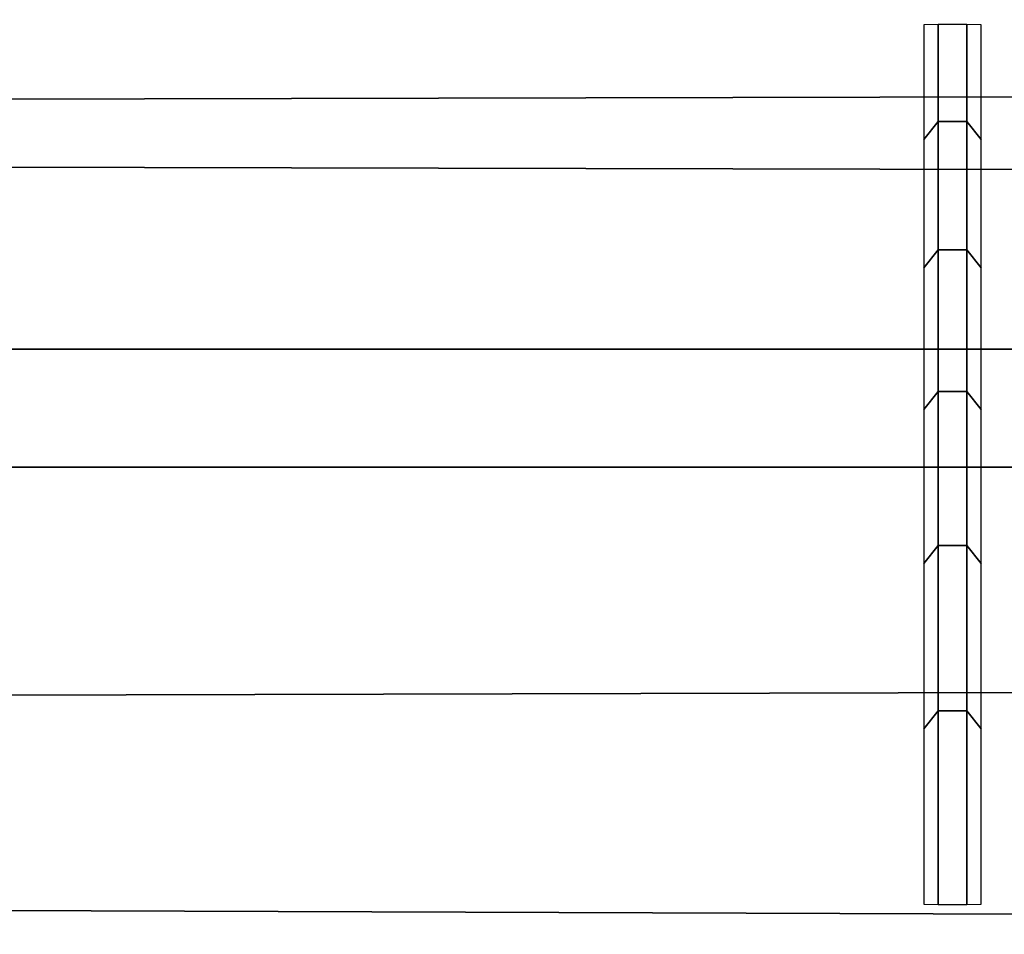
# Model space of a CAD drawing. Header units: inches. Extents: x 0 to 46, y -28.1 to 0.
# Tile 216 of 256: x 22.855 to 23.034, y -0.231 to -0.065. Entities that reach past the tile are written whole.
import ezdxf

# ---------------------------------------------------------------- set-up
doc = ezdxf.new("R2010")
doc.units = ezdxf.units.IN
doc.header["$LTSCALE"] = 0.03937
doc.header["$MEASUREMENT"] = 0
doc.layers.add('A-FURN-3-ST-BK', color=151, linetype='Continuous')
doc.layers.add('A-FURN-3-STITCH', color=15, linetype='Continuous')

msp = doc.modelspace()

# ---------------------------------------------------------------- meshes
at = {"layer": 'A-FURN-3-ST-BK'}
mesh = msp.add_polyface(dxfattribs=at)
corners = [(0.25, -5.41282, 31.54639), (45.75, -5.41282, 31.54639), (0.25, -5.27961, 31.89073), (45.75, -5.27961, 31.89073), (0.25, -5.08536, 32.20472), (45.75, -5.08536, 32.20472), (0.25, -4.83671, 32.47764), (45.75, -4.83671, 32.47764), (0.25, -4.54213, 32.70022), (45.75, -4.54213, 32.70022), (0.25, -4.21165, 32.86484), (45.75, -4.21165, 32.86484), (0.25, -3.85654, 32.96592), (45.75, -3.85654, 32.96592), (0.25, -3.48891, 33), (45.75, -0.5, 33), (0.25, -0.5, 33), (0.25, -0.30866, 32.96194), (45.75, -0.30866, 32.96194), (0.25, -0.14645, 32.85355), (45.75, -0.14645, 32.85355), (0.25, -0.03806, 32.69134), (45.75, -0.03806, 32.69134), (0.25, 0, 32.5), (45.75, 0, 5.25), (0.25, 0, 5.25), (0.25, -0.03349, 5.125), (45.75, -0.03349, 5.125), (0.25, -0.125, 5.03349), (45.75, -0.125, 5.03349), (0.25, -0.25, 5), (45.75, -4.10019, 5), (0.25, -4.10019, 5), (0.125, -0.03349, 32.5), (0.125, -0.32148, 32.931), (0.125, -0.17013, 32.82987), (0.125, -0.069, 32.67852), (0.125, -3.48891, 32.96651), (0.125, -5.24962, 31.87582), (0.125, -5.05862, 32.18454), (0.125, -4.81414, 32.4529), (0.125, -4.52449, 32.67174), (0.125, -4.19955, 32.83361), (0.125, -3.85039, 32.933), (0.125, -9.04699, 18.62745), (0.25, -9.07921, 18.6366), (0.25, -9.09608, 18.45367), (0.125, -9.06273, 18.45678), (0.25, -9.04575, 18.277), (0.125, -9.01577, 18.29194), (0.25, -8.935, 18.13043), (0.125, -8.91245, 18.15519), (0.25, -8.7788, 18.03375), (0.125, -8.76671, 18.06498), (0.25, -8.59823, 18), (0.16283, -0.0325, 5.16283), (0.24402, -0.04511, 5.10687), (0.18779, -0.13546, 5.03667), (0.18776, -4.21471, 5.03666), (0.25, -4.22514, 5.03346), (0.24394, -4.30505, 5.10684), (0.25, -4.31663, 5.12489), (0.16289, -4.31764, 5.16266), (0.25, -4.35019, 5.24981), (0.25, -4.35916, 16.90085), (45.75, -4.35916, 16.90085), (0.25, -4.39682, 17.18538), (45.75, -4.39682, 17.18538), (0.25, -4.50681, 17.45049), (45.75, -4.50681, 17.45049), (0.25, -4.68164, 17.67812), (45.75, -4.68164, 17.67812), (0.25, -4.9094, 17.85277), (45.75, -4.9094, 17.85277), (0.25, -5.17459, 17.96255), (45.75, -5.17459, 17.96255), (0.25, -5.45916, 18), (45.75, -4.22514, 5.03346), (45.75, -4.31663, 5.12489), (45.75, -8.59823, 18), (45.75, -8.7788, 18.03375), (45.75, -8.935, 18.13043), (45.75, -9.04575, 18.277), (45.75, -9.09608, 18.45367)]
mesh.append_faces([[corners[k] for k in face] for face in [(0, 1, 2), (2, 3, 4), (4, 5, 6), (6, 7, 8), (8, 9, 10), (10, 11, 12), (12, 13, 14), (14, 15, 16), (16, 15, 17), (17, 18, 19), (19, 20, 21), (21, 22, 23), (23, 24, 25), (25, 24, 26), (26, 27, 28), (28, 29, 30), (30, 31, 32), (25, 33, 23), (34, 16, 17), (35, 17, 19), (36, 19, 21), (33, 21, 23), (16, 37, 14), (37, 12, 14), (38, 0, 2), (39, 2, 4), (40, 4, 6), (41, 6, 8), (42, 8, 10), (43, 10, 12), (0, 44, 45), (45, 44, 46), (46, 47, 48), (48, 49, 50), (50, 51, 52), (52, 53, 54), (55, 25, 26), (55, 26, 56), (56, 26, 28), (56, 28, 57), (57, 28, 30), (58, 32, 59), (58, 59, 60), (60, 59, 61), (60, 61, 62), (62, 61, 63), (64, 65, 66), (66, 67, 68), (68, 69, 70), (70, 71, 72), (72, 73, 74), (74, 75, 76), (63, 65, 64), (32, 31, 59), (59, 77, 61), (61, 78, 63), (45, 1, 0), (54, 79, 52), (52, 80, 50), (50, 81, 48), (48, 82, 46), (46, 83, 45), (76, 79, 54)]])
mesh = msp.add_polyface(dxfattribs=at)
corners = [(45.75, 0, 32.5), (45.875, -0.03349, 5.25), (45.75, 0, 5.25), (45.75, -0.5, 33), (45.875, -0.5, 32.96651), (45.75, -0.30866, 32.96194), (45.875, -0.32148, 32.931), (45.75, -0.14645, 32.85355), (45.875, -0.17013, 32.82987), (45.75, -0.03806, 32.69134), (45.875, -0.069, 32.67852), (45.75, -3.48891, 33), (45.75, -5.41282, 31.54639), (45.875, -5.38061, 31.53724), (45.75, -5.27961, 31.89073), (45.875, -5.24962, 31.87582), (45.75, -5.08536, 32.20472), (45.875, -5.05862, 32.18454), (45.75, -4.83671, 32.47764), (45.875, -4.81414, 32.4529), (45.75, -4.54213, 32.70022), (45.875, -4.52449, 32.67174), (45.75, -4.21165, 32.86484), (45.875, -4.19955, 32.83361), (45.75, -3.85654, 32.96592), (45.875, -3.85039, 32.933), (45.75, -9.07921, 18.6366), (45.75, -4.35019, 5.24981), (45.875, -4.32566, 16.90087), (45.75, -4.35916, 16.90085), (45.875, -4.35425, 17.15295), (45.75, -4.39682, 17.18538), (45.875, -4.43818, 17.39237), (45.75, -4.50681, 17.45049), (45.875, -4.57327, 17.60711), (45.75, -4.68164, 17.67812), (45.81221, -0.13546, 5.03667), (45.75, -0.25, 5), (45.75, -0.125, 5.03349), (45.75598, -0.04511, 5.10687), (45.75, -0.03349, 5.125), (45.83717, -0.0325, 5.16283), (45.83711, -4.31764, 5.16266), (45.75, -4.31663, 5.12489), (45.75606, -4.30505, 5.10684), (45.75, -4.22514, 5.03346), (45.81224, -4.21471, 5.03666), (45.75, -4.10019, 5), (0.25, -5.27961, 31.89073), (0.25, -5.08536, 32.20472), (0.25, -4.83671, 32.47764), (0.25, -4.54213, 32.70022), (0.25, -4.21165, 32.86484), (0.25, -3.85654, 32.96592), (0.25, -3.48891, 33), (0.25, -0.30866, 32.96194), (0.25, -0.14645, 32.85355), (0.25, -0.03806, 32.69134), (0.25, 0, 32.5), (0.25, -0.03349, 5.125), (0.25, -0.125, 5.03349), (0.25, -0.25, 5), (0.25, -4.39682, 17.18538), (0.25, -4.50681, 17.45049), (0.25, -4.68164, 17.67812), (0.25, -4.9094, 17.85277), (45.75, -4.9094, 17.85277), (0.25, -5.17459, 17.96255), (45.75, -5.17459, 17.96255), (0.25, -5.45916, 18), (45.75, -5.45916, 18), (0.25, -4.35019, 5.24981), (0.25, -4.22514, 5.03346), (0.25, -4.31663, 5.12489), (0.25, -9.07921, 18.6366), (0.25, -8.7788, 18.03375), (45.75, -8.59823, 18), (45.75, -8.7788, 18.03375), (0.25, -8.935, 18.13043), (45.75, -8.935, 18.13043), (0.25, -9.04575, 18.277), (45.75, -9.04575, 18.277), (0.25, -9.09608, 18.45367), (45.75, -9.09608, 18.45367)]
mesh.append_faces([[corners[k] for k in face] for face in [(0, 1, 2), (3, 4, 5), (5, 6, 7), (7, 8, 9), (9, 10, 0), (3, 11, 4), (12, 13, 14), (14, 15, 16), (16, 17, 18), (18, 19, 20), (20, 21, 22), (22, 23, 24), (24, 25, 11), (12, 26, 13), (27, 28, 29), (29, 30, 31), (31, 32, 33), (33, 34, 35), (36, 37, 38), (36, 38, 39), (39, 38, 40), (39, 40, 41), (41, 40, 2), (42, 27, 43), (42, 43, 44), (44, 43, 45), (44, 45, 46), (46, 45, 47), (48, 12, 14), (49, 14, 16), (50, 16, 18), (51, 18, 20), (52, 20, 22), (53, 22, 24), (54, 24, 11), (11, 3, 54), (55, 3, 5), (56, 5, 7), (57, 7, 9), (58, 9, 0), (0, 2, 58), (59, 2, 40), (60, 40, 38), (61, 38, 37), (37, 47, 61), (62, 29, 31), (63, 31, 33), (64, 33, 35), (65, 35, 66), (67, 66, 68), (69, 68, 70), (27, 29, 71), (72, 47, 45), (73, 45, 43), (71, 43, 27), (26, 12, 74), (75, 76, 77), (78, 77, 79), (80, 79, 81), (82, 81, 83), (74, 83, 26), (70, 76, 69)]])
at = {"layer": 'A-FURN-3-STITCH'}
mesh = msp.add_polymesh((7, 4), dxfattribs=at)
for k, corner in enumerate([(23.01945, -0.22591, 32.91932), (23.02205, -0.22593, 32.9193), (23.02726, -0.22593, 32.9193), (23.02986, -0.22591, 32.91932), (23.01945, -0.19401, 32.89672), (23.02205, -0.19073, 32.89982), (23.02726, -0.19073, 32.89982), (23.02986, -0.19401, 32.89672), (23.01945, -0.16397, 32.87168), (23.02205, -0.1607, 32.87478), (23.02726, -0.1607, 32.87478), (23.02986, -0.16397, 32.87168), (23.01945, -0.13599, 32.84437), (23.02205, -0.13272, 32.84747), (23.02726, -0.13272, 32.84747), (23.02986, -0.13599, 32.84437), (23.01945, -0.11024, 32.81494), (23.02205, -0.10697, 32.81804), (23.02726, -0.10697, 32.81804), (23.02986, -0.11024, 32.81494), (23.01945, -0.08688, 32.78359), (23.02205, -0.0836, 32.78669), (23.02726, -0.0836, 32.78669), (23.02986, -0.08688, 32.78359), (23.01945, -0.06604, 32.7505), (23.02205, -0.06601, 32.75054), (23.02726, -0.06601, 32.75054), (23.02986, -0.06604, 32.7505)]):
    mesh.set_mesh_vertex(divmod(k, 4), corner)

doc.saveas('drawing.dxf')
